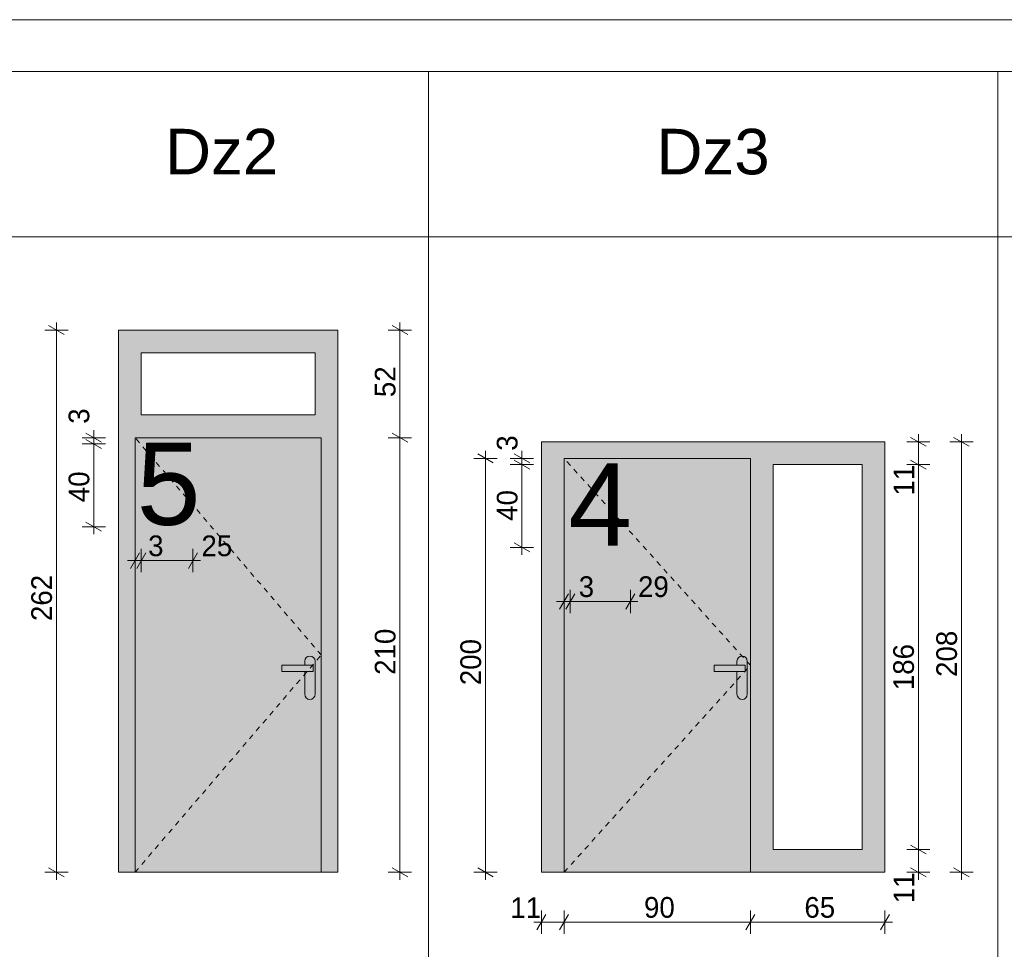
# Model space of a CAD drawing. Extents: x -130919 to -54459, y 5277 to 20371.
# Tile 6 of 11: x -98370 to -93613, y 15878 to 20371. Entities that reach past the tile are written whole.
import ezdxf

# ---------------------------------------------------------------- set-up
doc = ezdxf.new("R2010")
doc.units = 0
doc.header["$MEASUREMENT"] = 0
doc.linetypes.add('Hidden Line', pattern=[50, 25, -25])
for name, color, linetype, lineweight in [('Arch drzwi_Nr_Pióra__21', 7, 'Continuous', 13), ('Arch kolorystyka_Nr_Pióra__41', 7, 'Continuous', 9), ('Arch okna_Nr_Pióra__21', 7, 'Continuous', 13), ('Arch opisy okien_Nr_Pióra__1', 7, 'Continuous', 25), ('Arch opisy okien_Nr_Pióra__18', 9, 'Continuous', 15), ('Arch opisy_Nr_Pióra__21', 7, 'Continuous', 13), ('ARCH TABELA_Nr_Pióra__21', 7, 'Continuous', 13), ('Arch wymiary_Nr_Pióra__5', 7, 'Continuous', 13), ('Arch ściany zewnętrzne_Nr_Pióra__21', 7, 'Continuous', 13)]:
    doc.layers.add(name, color=color, linetype=linetype, lineweight=lineweight)
doc.layers.add('Arch kolorystyka_Nr_Pióra__2', color=7, linetype='Continuous', lineweight=13, true_color=0x7f7f7f)
doc.layers.add('Arch wymiary', color=7, linetype='Continuous')
doc.styles.add('GENERATED_STYLE_1', font='txt')
doc.styles.add('GENERATED_STYLE_3', font='arial.ttf')
doc.dimstyles.new('GENERATED_STYLE__1', dxfattribs={"dimtxt": 100, "dimasz": 57, "dimexe": 0.18, "dimexo": 0, "dimgap": 0.09, "dimtad": 1, "dimdec": 0, "dimlfac": 0.1, "dimzin": 0, "dimdsep": 46, "dimtxsty": 'GENERATED_STYLE_1', "dimblk": 'ARROWHEAD_2', "dimblk1": 'ARROWHEAD_2', "dimblk2": 'ARROWHEAD_2', "dimcen": 0.09, "dimclrd": 7, "dimclre": 7, "dimclrt": 7, "dimadec": 0, "dimazin": 0, "dimtfac": 1, "dimtdec": 4, "dimtmove": 0, "dimatfit": 3, "dimfxl": 0, "dimtolj": 1, "dimtzin": 0, "dimarcsym": 0})
doc.dimstyles.new('GENERATED_STYLE__2', dxfattribs={"dimtxt": 100, "dimasz": 57, "dimexe": 0.18, "dimexo": 0, "dimgap": 0.09, "dimtad": 1, "dimtih": 1, "dimtoh": 1, "dimdec": 0, "dimlfac": 0.1, "dimzin": 0, "dimdsep": 46, "dimtxsty": 'GENERATED_STYLE_1', "dimblk": 'ARROWHEAD_2', "dimblk1": 'ARROWHEAD_2', "dimblk2": 'ARROWHEAD_2', "dimcen": 0.09, "dimclrd": 7, "dimclre": 7, "dimclrt": 7, "dimadec": 0, "dimazin": 0, "dimtfac": 1, "dimtdec": 4, "dimtmove": 0, "dimatfit": 3, "dimfxl": 0, "dimtolj": 1, "dimtzin": 0, "dimarcsym": 0})
doc.dimstyles.new('GENERATED_STYLE__3', dxfattribs={"dimtxt": 100, "dimasz": 57, "dimexe": 0.18, "dimexo": 0, "dimgap": 0.09, "dimtad": 1, "dimdec": 0, "dimlfac": 0.1, "dimzin": 0, "dimdsep": 46, "dimtxsty": 'GENERATED_STYLE_1', "dimblk": 'ARROWHEAD_2', "dimblk1": 'ARROWHEAD_2', "dimblk2": 'ARROWHEAD_2', "dimcen": 0.09, "dimclrd": 7, "dimclre": 7, "dimclrt": 7, "dimadec": 0, "dimazin": 0, "dimtfac": 1, "dimtdec": 4, "dimtmove": 2, "dimatfit": 3, "dimfxl": 0, "dimtolj": 1, "dimtzin": 0, "dimarcsym": 0})
doc.dimstyles.new('GENERATED_STYLE__4', dxfattribs={"dimtxt": 100, "dimasz": 57, "dimexe": 0.18, "dimexo": 0, "dimgap": 0.09, "dimtad": 1, "dimtih": 1, "dimtoh": 1, "dimdec": 0, "dimlfac": 0.1, "dimzin": 0, "dimdsep": 46, "dimtxsty": 'GENERATED_STYLE_1', "dimblk": 'ARROWHEAD_2', "dimblk1": 'ARROWHEAD_2', "dimblk2": 'ARROWHEAD_2', "dimcen": 0.09, "dimclrd": 7, "dimclre": 7, "dimclrt": 7, "dimadec": 0, "dimazin": 0, "dimtfac": 1, "dimtdec": 4, "dimtmove": 2, "dimatfit": 3, "dimfxl": 0, "dimtolj": 1, "dimtzin": 0, "dimarcsym": 0})

# ---------------------------------------------------------------- blocks, each defined once
blk = doc.blocks.new('*D46')
at = {"layer": 'Arch wymiary_Nr_Pióra__5', "linetype": 'Continuous'}
for p, q in [((-98155.4, 18849), (-98230.4, 18892.3)), ((-98192.9, 18870.6), (-98192.9, 18907.3)), ((-98136.7, 18870.6), (-98249.2, 18870.6)), ((-98192.9, 16250.6), (-98192.9, 18870.6)), ((-98230.4, 16272.3), (-98155.4, 16229)), ((-98136.7, 16250.6), (-98249.2, 16250.6)), ((-98192.9, 16214), (-98192.9, 16250.6))]:
    blk.add_line(p, q, dxfattribs=at)
at = {"layer": 'Arch wymiary_Nr_Pióra__5', "insert": (-98212.9, 17464.6), "char_height": 100, "attachment_point": 7, "rotation": 90, "style": 'GENERATED_STYLE_1'}
blk.add_mtext('{262}', dxfattribs=at)
blk = doc.blocks.new('ARROWHEAD_2')
at = {"color": 0, "linetype": 'Continuous', "lineweight": 0}
for p, q in [((0, 0), (-1, 0)), ((-0.378, -0.655), (0.378, 0.655))]:
    blk.add_line(p, q, dxfattribs=at)
blk = doc.blocks.new('*D47')
at = {"layer": 'Arch wymiary_Nr_Pióra__5', "linetype": 'Continuous'}
for p, q in [((-96570.4, 18372.3), (-96495.4, 18329)), ((-96476.7, 18350.6), (-96589.2, 18350.6)), ((-96532.9, 16250.6), (-96532.9, 18350.6)), ((-96570.4, 16272.3), (-96495.4, 16229)), ((-96476.7, 16250.6), (-96589.2, 16250.6)), ((-96532.9, 16214), (-96532.9, 16250.6))]:
    blk.add_line(p, q, dxfattribs=at)
at = {"layer": 'Arch wymiary_Nr_Pióra__5', "char_height": 100, "attachment_point": 7, "rotation": 90, "style": 'GENERATED_STYLE_1'}
for s, insert in [('{52}', (-96552.9, 18546.6)), ('{210}', (-96552.9, 17204.6))]:
    blk.add_mtext(s, dxfattribs=dict(at, insert=insert))
blk = doc.blocks.new('*D48')
at = {"layer": 'Arch wymiary_Nr_Pióra__5', "linetype": 'Continuous'}
for p, q in [((-96495.4, 18849), (-96570.4, 18892.3)), ((-96532.9, 18870.6), (-96532.9, 18907.3)), ((-96476.7, 18870.6), (-96589.2, 18870.6)), ((-96532.9, 18350.6), (-96532.9, 18870.6)), ((-96570.4, 18372.3), (-96495.4, 18329)), ((-96476.7, 18350.6), (-96589.2, 18350.6))]:
    blk.add_line(p, q, dxfattribs=at)
at = {"layer": 'Arch wymiary_Nr_Pióra__5', "char_height": 100, "attachment_point": 7, "rotation": 90, "style": 'GENERATED_STYLE_1'}
for s, insert in [('{52}', (-96552.9, 18546.6)), ('{210}', (-96552.9, 17204.6))]:
    blk.add_mtext(s, dxfattribs=dict(at, insert=insert))
blk = doc.blocks.new('*D54')
at = {"layer": 'Arch wymiary_Nr_Pióra__5', "linetype": 'Continuous'}
for p, q in [((-97956.2, 18320.6), (-98068.7, 18320.6)), ((-97975, 18299), (-98050, 18342.3)), ((-98012.5, 17920.6), (-98012.5, 18320.6)), ((-98050, 17942.3), (-97975, 17899)), ((-97956.2, 17920.6), (-98068.7, 17920.6)), ((-98012.5, 17884), (-98012.5, 17920.6))]:
    blk.add_line(p, q, dxfattribs=at)
at = {"layer": 'Arch wymiary_Nr_Pióra__5', "char_height": 100, "attachment_point": 7, "rotation": 90, "style": 'GENERATED_STYLE_1'}
for s, insert in [('{3}', (-98032.5, 18417.8)), ('{40}', (-98032.5, 18039.1))]:
    blk.add_mtext(s, dxfattribs=dict(at, insert=insert))
blk = doc.blocks.new('*D55')
at = {"layer": 'Arch wymiary_Nr_Pióra__5', "linetype": 'Continuous'}
for p, q in [((-98050, 18372.3), (-97975, 18329)), ((-98012.5, 18350.6), (-98012.5, 18387.3)), ((-97956.2, 18350.6), (-98068.7, 18350.6)), ((-97956.2, 18320.6), (-98068.7, 18320.6)), ((-97975, 18299), (-98050, 18342.3)), ((-98012.5, 18320.6), (-98012.5, 18350.6))]:
    blk.add_line(p, q, dxfattribs=at)
at = {"layer": 'Arch wymiary_Nr_Pióra__5', "char_height": 100, "attachment_point": 7, "rotation": 90, "style": 'GENERATED_STYLE_1'}
for s, insert in [('{3}', (-98032.5, 18417.8)), ('{40}', (-98032.5, 18039.1))]:
    blk.add_mtext(s, dxfattribs=dict(at, insert=insert))
blk = doc.blocks.new('*D56')
at = {"layer": 'Arch wymiary_Nr_Pióra__5', "linetype": 'Continuous'}
for p, q in [((-97791.3, 17794.2), (-97834.6, 17719.2)), ((-97812.9, 17700.5), (-97812.9, 17813)), ((-97761.3, 17794.2), (-97804.6, 17719.2)), ((-97782.9, 17700.5), (-97782.9, 17813)), ((-97849.6, 17756.7), (-97812.9, 17756.7)), ((-97812.9, 17756.7), (-97782.9, 17756.7))]:
    blk.add_line(p, q, dxfattribs=at)
at = {"layer": 'Arch wymiary_Nr_Pióra__5', "char_height": 100, "attachment_point": 7, "style": 'GENERATED_STYLE_1'}
for s, insert in [('{3}', (-97749.5, 17776.7)), ('{25}', (-97491.9, 17776.7))]:
    blk.add_mtext(s, dxfattribs=dict(at, insert=insert))
blk = doc.blocks.new('*D57')
at = {"layer": 'Arch wymiary_Nr_Pióra__5', "linetype": 'Continuous'}
for p, q in [((-97761.3, 17794.2), (-97804.6, 17719.2)), ((-97782.9, 17700.5), (-97782.9, 17813)), ((-97554.6, 17719.2), (-97511.3, 17794.2)), ((-97532.9, 17700.5), (-97532.9, 17813)), ((-97782.9, 17756.7), (-97532.9, 17756.7)), ((-97532.9, 17756.7), (-97496.2, 17756.7))]:
    blk.add_line(p, q, dxfattribs=at)
at = {"layer": 'Arch wymiary_Nr_Pióra__5', "char_height": 100, "attachment_point": 7, "style": 'GENERATED_STYLE_1'}
for s, insert in [('{3}', (-97749.5, 17776.7)), ('{25}', (-97491.9, 17776.7))]:
    blk.add_mtext(s, dxfattribs=dict(at, insert=insert))
blk = doc.blocks.new('*D64')
at = {"layer": 'Arch wymiary_Nr_Pióra__5', "linetype": 'Continuous'}
for p, q in [((-93819.8, 18330.6), (-93819.8, 18367.3)), ((-93763.5, 18330.6), (-93876, 18330.6)), ((-93782.3, 18309), (-93857.3, 18352.3)), ((-93819.8, 16250.6), (-93819.8, 18330.6)), ((-93857.3, 16272.3), (-93782.3, 16229)), ((-93763.5, 16250.6), (-93876, 16250.6)), ((-93819.8, 16214), (-93819.8, 16250.6))]:
    blk.add_line(p, q, dxfattribs=at)
at = {"layer": 'Arch wymiary_Nr_Pióra__5', "insert": (-93839.8, 17194.6), "char_height": 100, "attachment_point": 7, "rotation": 90, "style": 'GENERATED_STYLE_1'}
blk.add_mtext('{208}', dxfattribs=at)
blk = doc.blocks.new('*D65')
at = {"layer": 'Arch wymiary_Nr_Pióra__5', "linetype": 'Continuous'}
for p, q in [((-96082.1, 18229), (-96157.1, 18272.3)), ((-96119.6, 18250.6), (-96119.6, 18287.3)), ((-96063.3, 18250.6), (-96175.8, 18250.6)), ((-96119.6, 16250.6), (-96119.6, 18250.6)), ((-96157.1, 16272.3), (-96082.1, 16229)), ((-96063.3, 16250.6), (-96175.8, 16250.6)), ((-96119.6, 16214), (-96119.6, 16250.6))]:
    blk.add_line(p, q, dxfattribs=at)
at = {"layer": 'Arch wymiary_Nr_Pióra__5', "insert": (-96139.6, 17154.6), "char_height": 100, "attachment_point": 7, "rotation": 90, "style": 'GENERATED_STYLE_1'}
blk.add_mtext('{200}', dxfattribs=at)
blk = doc.blocks.new('*D66')
at = {"layer": 'Arch wymiary_Nr_Pióra__5', "linetype": 'Continuous'}
for p, q in [((-95905.9, 18199), (-95980.9, 18242.3)), ((-95887.2, 18220.6), (-95999.7, 18220.6)), ((-95943.4, 17820.6), (-95943.4, 18220.6)), ((-95980.9, 17842.3), (-95905.9, 17799)), ((-95887.2, 17820.6), (-95999.7, 17820.6)), ((-95943.4, 17784), (-95943.4, 17820.6))]:
    blk.add_line(p, q, dxfattribs=at)
at = {"layer": 'Arch wymiary_Nr_Pióra__5', "char_height": 100, "attachment_point": 7, "rotation": 90, "style": 'GENERATED_STYLE_1'}
for s, insert in [('{3}', (-95963.4, 18287.6)), ('{40}', (-95963.4, 17948.9))]:
    blk.add_mtext(s, dxfattribs=dict(at, insert=insert))
blk = doc.blocks.new('*D67')
at = {"layer": 'Arch wymiary_Nr_Pióra__5', "linetype": 'Continuous'}
for p, q in [((-95980.9, 18272.3), (-95905.9, 18229)), ((-95943.4, 18250.6), (-95943.4, 18287.3)), ((-95887.2, 18250.6), (-95999.7, 18250.6)), ((-95905.9, 18199), (-95980.9, 18242.3)), ((-95943.4, 18220.6), (-95943.4, 18250.6)), ((-95887.2, 18220.6), (-95999.7, 18220.6))]:
    blk.add_line(p, q, dxfattribs=at)
at = {"layer": 'Arch wymiary_Nr_Pióra__5', "char_height": 100, "attachment_point": 7, "rotation": 90, "style": 'GENERATED_STYLE_1'}
for s, insert in [('{3}', (-95963.4, 18287.6)), ('{40}', (-95963.4, 17948.9))]:
    blk.add_mtext(s, dxfattribs=dict(at, insert=insert))
blk = doc.blocks.new('*D68')
at = {"layer": 'Arch wymiary_Nr_Pióra__5', "linetype": 'Continuous'}
for p, q in [((-95739.5, 17503.1), (-95739.5, 17615.6)), ((-95709.5, 17503.1), (-95709.5, 17615.6)), ((-95776.2, 17559.3), (-95739.5, 17559.3)), ((-95717.8, 17596.8), (-95761.1, 17521.8)), ((-95739.5, 17559.3), (-95709.5, 17559.3)), ((-95687.8, 17596.8), (-95731.1, 17521.8))]:
    blk.add_line(p, q, dxfattribs=at)
at = {"layer": 'Arch wymiary_Nr_Pióra__5', "char_height": 100, "attachment_point": 7, "style": 'GENERATED_STYLE_1'}
for s, insert in [('{3}', (-95669.1, 17579.3)), ('{29}', (-95382.4, 17579.3))]:
    blk.add_mtext(s, dxfattribs=dict(at, insert=insert))
blk = doc.blocks.new('*D69')
at = {"layer": 'Arch wymiary_Nr_Pióra__5', "linetype": 'Continuous'}
for p, q in [((-95709.5, 17503.1), (-95709.5, 17615.6)), ((-95419.5, 17503.1), (-95419.5, 17615.6)), ((-95687.8, 17596.8), (-95731.1, 17521.8)), ((-95709.5, 17559.3), (-95419.5, 17559.3)), ((-95441.1, 17521.8), (-95397.8, 17596.8)), ((-95419.5, 17559.3), (-95382.8, 17559.3))]:
    blk.add_line(p, q, dxfattribs=at)
at = {"layer": 'Arch wymiary_Nr_Pióra__5', "char_height": 100, "attachment_point": 7, "style": 'GENERATED_STYLE_1'}
for s, insert in [('{3}', (-95669.1, 17579.3)), ('{29}', (-95382.4, 17579.3))]:
    blk.add_mtext(s, dxfattribs=dict(at, insert=insert))
blk = doc.blocks.new('*D70')
at = {"layer": 'Arch wymiary_Nr_Pióra__5', "linetype": 'Continuous'}
for p, q in [((-94065.4, 16382.3), (-93990.4, 16339)), ((-93971.6, 16360.6), (-94084.1, 16360.6)), ((-94027.9, 16250.6), (-94027.9, 16360.6)), ((-94065.4, 16272.3), (-93990.4, 16229)), ((-93971.6, 16250.6), (-94084.1, 16250.6)), ((-94027.9, 16214), (-94027.9, 16250.6))]:
    blk.add_line(p, q, dxfattribs=at)
at = {"layer": 'Arch wymiary_Nr_Pióra__5', "char_height": 100, "attachment_point": 7, "rotation": 90, "style": 'GENERATED_STYLE_1'}
for s, insert in [('{11}', (-94047.9, 18071)), ('{186}', (-94047.9, 17130.6)), ('{11}', (-94047.9, 16101))]:
    blk.add_mtext(s, dxfattribs=dict(at, insert=insert))
blk = doc.blocks.new('*D71')
at = {"layer": 'Arch wymiary_Nr_Pióra__5', "linetype": 'Continuous'}
for p, q in [((-94065.4, 18242.3), (-93990.4, 18199)), ((-93971.6, 18220.6), (-94084.1, 18220.6)), ((-94027.9, 16360.6), (-94027.9, 18220.6)), ((-94065.4, 16382.3), (-93990.4, 16339)), ((-93971.6, 16360.6), (-94084.1, 16360.6))]:
    blk.add_line(p, q, dxfattribs=at)
at = {"layer": 'Arch wymiary_Nr_Pióra__5', "char_height": 100, "attachment_point": 7, "rotation": 90, "style": 'GENERATED_STYLE_1'}
for s, insert in [('{11}', (-94047.9, 18071)), ('{186}', (-94047.9, 17130.6)), ('{11}', (-94047.9, 16101))]:
    blk.add_mtext(s, dxfattribs=dict(at, insert=insert))
blk = doc.blocks.new('*D72')
at = {"layer": 'Arch wymiary_Nr_Pióra__5', "linetype": 'Continuous'}
for p, q in [((-94027.9, 18330.6), (-94027.9, 18367.3)), ((-93971.6, 18330.6), (-94084.1, 18330.6)), ((-93990.4, 18309), (-94065.4, 18352.3)), ((-94027.9, 18220.6), (-94027.9, 18330.6)), ((-94065.4, 18242.3), (-93990.4, 18199)), ((-93971.6, 18220.6), (-94084.1, 18220.6))]:
    blk.add_line(p, q, dxfattribs=at)
at = {"layer": 'Arch wymiary_Nr_Pióra__5', "char_height": 100, "attachment_point": 7, "rotation": 90, "style": 'GENERATED_STYLE_1'}
for s, insert in [('{11}', (-94047.9, 18071)), ('{186}', (-94047.9, 17130.6)), ('{11}', (-94047.9, 16101))]:
    blk.add_mtext(s, dxfattribs=dict(at, insert=insert))
blk = doc.blocks.new('*D73')
at = {"layer": 'Arch wymiary_Nr_Pióra__5', "linetype": 'Continuous'}
for p, q in [((-95827.8, 16047), (-95871.1, 15972)), ((-95849.5, 15953.2), (-95849.5, 16065.7)), ((-95717.8, 16047), (-95761.1, 15972)), ((-95739.5, 15953.2), (-95739.5, 16065.7)), ((-95886.2, 16009.5), (-95849.5, 16009.5)), ((-95849.5, 16009.5), (-95739.5, 16009.5))]:
    blk.add_line(p, q, dxfattribs=at)
at = {"layer": 'Arch wymiary_Nr_Pióra__5', "char_height": 100, "attachment_point": 7, "style": 'GENERATED_STYLE_1'}
for s, insert in [('{11}', (-95999.2, 16029.5)), ('{90}', (-95353.5, 16029.5)), ('{65}', (-94578.5, 16029.5))]:
    blk.add_mtext(s, dxfattribs=dict(at, insert=insert))
blk = doc.blocks.new('*D74')
at = {"layer": 'Arch wymiary_Nr_Pióra__5', "linetype": 'Continuous'}
for p, q in [((-95717.8, 16047), (-95761.1, 15972)), ((-95739.5, 15953.2), (-95739.5, 16065.7)), ((-94817.8, 16047), (-94861.1, 15972)), ((-94839.5, 15953.2), (-94839.5, 16065.7)), ((-95739.5, 16009.5), (-94839.5, 16009.5))]:
    blk.add_line(p, q, dxfattribs=at)
at = {"layer": 'Arch wymiary_Nr_Pióra__5', "char_height": 100, "attachment_point": 7, "style": 'GENERATED_STYLE_1'}
for s, insert in [('{11}', (-95999.2, 16029.5)), ('{90}', (-95353.5, 16029.5)), ('{65}', (-94578.5, 16029.5))]:
    blk.add_mtext(s, dxfattribs=dict(at, insert=insert))
blk = doc.blocks.new('*D75')
at = {"layer": 'Arch wymiary_Nr_Pióra__5', "linetype": 'Continuous'}
for p, q in [((-94817.8, 16047), (-94861.1, 15972)), ((-94839.5, 15953.2), (-94839.5, 16065.7)), ((-94211.1, 15972), (-94167.8, 16047)), ((-94189.5, 15953.2), (-94189.5, 16065.7)), ((-94839.5, 16009.5), (-94189.5, 16009.5)), ((-94189.5, 16009.5), (-94152.8, 16009.5))]:
    blk.add_line(p, q, dxfattribs=at)
at = {"layer": 'Arch wymiary_Nr_Pióra__5', "char_height": 100, "attachment_point": 7, "style": 'GENERATED_STYLE_1'}
for s, insert in [('{11}', (-95999.2, 16029.5)), ('{90}', (-95353.5, 16029.5)), ('{65}', (-94578.5, 16029.5))]:
    blk.add_mtext(s, dxfattribs=dict(at, insert=insert))

msp = doc.modelspace()

# ---------------------------------------------------------------- hatches: boundary and pattern name
at = {"layer": 'Arch kolorystyka_Nr_Pióra__2', "linetype": 'Continuous'}
h = msp.add_hatch(color=256, dxfattribs=at)
h.paths.add_polyline_path([(-96912.9, 16250.6), (-97812.9, 16250.6), (-97812.9, 18350.6), (-96912.9, 18350.6)], flags=0)
h.paths.add_polyline_path([(-97102.9, 17220.6), (-96992.9, 17220.6), (-96992.9, 17207.3), (-96992.9, 17110.6, 1), (-96942.9, 17110.6), (-96942.9, 17265.6), (-96942.9, 17270.6, 1), (-96992.9, 17270.6), (-96992.9, 17250.6), (-97102.9, 17250.6)], flags=0)
h = msp.add_hatch(color=256, dxfattribs=at)
h.paths.add_polyline_path([(-94839.5, 16250.6), (-95739.5, 16250.6), (-95739.5, 18250.6), (-94839.5, 18250.6)], flags=0)
h.paths.add_polyline_path([(-95014.5, 17220.6), (-94904.5, 17220.6), (-94904.5, 17207.3), (-94904.5, 17110.6, 1), (-94854.5, 17110.6), (-94854.5, 17265.6), (-94854.5, 17270.6, 1), (-94904.5, 17270.6), (-94904.5, 17250.6), (-95014.5, 17250.6)], flags=0)
at = {"layer": 'Arch kolorystyka_Nr_Pióra__41', "linetype": 'Continuous'}
h = msp.add_hatch(color=256, dxfattribs=at)
h.paths.add_polyline_path([(-97892.9, 18870.6), (-97892.9, 16250.6), (-97812.9, 16250.6), (-97812.9, 18350.6), (-96912.9, 18350.6), (-96912.9, 16250.6), (-96832.9, 16250.6), (-96832.9, 18870.6)], flags=0)
h.paths.add_polyline_path([(-96942.9, 18460.6), (-97782.9, 18460.6), (-97782.9, 18760.6), (-96942.9, 18760.6)], flags=0)
h = msp.add_hatch(color=256, dxfattribs=at)
h.paths.add_polyline_path([(-94839.5, 18330.6), (-95849.5, 18330.6), (-95849.5, 16250.6), (-95739.5, 16250.6), (-95739.5, 18250.6), (-94839.5, 18250.6), (-94839.5, 16250.6), (-94189.5, 16250.6), (-94189.5, 18330.6)], flags=0)
h.paths.add_polyline_path([(-94299.5, 16360.6), (-94729.5, 16360.6), (-94729.5, 18220.6), (-94299.5, 18220.6)], flags=0)
for points in [[(-97102.9, 17220.6), (-96992.9, 17220.6), (-96992.9, 17207.3), (-96992.9, 17110.6, 1), (-96942.9, 17110.6), (-96942.9, 17265.6), (-96942.9, 17270.6, 1), (-96992.9, 17270.6), (-96992.9, 17250.6), (-97102.9, 17250.6)], [(-95014.5, 17220.6), (-94904.5, 17220.6), (-94904.5, 17207.3), (-94904.5, 17110.6, 1), (-94854.5, 17110.6), (-94854.5, 17265.6), (-94854.5, 17270.6, 1), (-94904.5, 17270.6), (-94904.5, 17250.6), (-95014.5, 17250.6)]]:
    msp.add_hatch(color=256, dxfattribs=at).paths.add_polyline_path(points, flags=0)

# ---------------------------------------------------------------- linework, layer by layer
at = {"layer": 'Arch drzwi_Nr_Pióra__21', "linetype": 'Continuous'}
for p, q in [((-95739.5, 16250.6), (-95739.5, 18250.6)), ((-94839.5, 16250.6), (-94839.5, 18250.6)), ((-94729.5, 16360.6), (-94729.5, 18220.6)), ((-94299.5, 16360.6), (-94299.5, 18220.6))]:
    msp.add_line(p, q, dxfattribs=at)
at = {"layer": 'Arch okna_Nr_Pióra__21', "linetype": 'Continuous'}
for p, q in [((-97782.9, 18760.6), (-96942.9, 18760.6)), ((-97782.9, 18460.6), (-97782.9, 18760.6)), ((-96942.9, 18460.6), (-96942.9, 18760.6)), ((-97782.9, 18460.6), (-96942.9, 18460.6)), ((-97812.9, 18350.6), (-97812.9, 16250.6)), ((-97812.9, 18350.6), (-96912.9, 18350.6)), ((-96912.9, 18350.6), (-96912.9, 16250.6)), ((-94839.5, 18250.6), (-95739.5, 18250.6)), ((-94299.5, 18220.6), (-94729.5, 18220.6)), ((-96992.9, 17250.6), (-96992.9, 17270.6)), ((-96942.9, 17110.6), (-96942.9, 17270.6)), ((-94904.5, 17250.6), (-94904.5, 17270.6)), ((-94854.5, 17110.6), (-94854.5, 17270.6)), ((-97102.9, 17220.6), (-97102.9, 17250.6)), ((-96952.9, 17250.6), (-97102.9, 17250.6)), ((-96952.9, 17250.6), (-96952.9, 17220.6)), ((-94864.5, 17250.6), (-95014.5, 17250.6)), ((-95014.5, 17220.6), (-95014.5, 17250.6)), ((-94864.5, 17250.6), (-94864.5, 17220.6)), ((-96952.9, 17220.6), (-97102.9, 17220.6)), ((-96992.9, 17110.6), (-96992.9, 17220.6)), ((-94864.5, 17220.6), (-95014.5, 17220.6)), ((-94904.5, 17110.6), (-94904.5, 17220.6)), ((-94299.5, 16360.6), (-94729.5, 16360.6)), ((-97892.9, 16250.6), (-96832.9, 16250.6)), ((-94299.5, 16250.6), (-95739.5, 16250.6))]:
    msp.add_line(p, q, dxfattribs=at)
at = {"layer": 'Arch okna_Nr_Pióra__21', "linetype": 'Hidden Line'}
for p, q in [((-96912.9, 17300.6), (-97812.9, 18350.6)), ((-94839.5, 17250.6), (-95739.5, 18250.6)), ((-97812.9, 16250.6), (-96912.9, 17300.6)), ((-95739.5, 16250.6), (-94839.5, 17250.6))]:
    msp.add_line(p, q, dxfattribs=at)
at = {"layer": 'Arch okna_Nr_Pióra__21', "linetype": 'Continuous'}
for centre, start, end in [((-96967.9, 17270.6), 0, 180), ((-94879.5, 17270.6), 0, 180), ((-96967.9, 17110.6), 180, 0), ((-94879.5, 17110.6), 180, 0)]:
    msp.add_arc(centre, 25, start, end, dxfattribs=at)
at = {"layer": 'Arch opisy_Nr_Pióra__21', "linetype": 'Continuous'}
for p, q in [((-101638.9, 20120.6), (-82488.9, 20120.6)), ((-96394.5, 20120.6), (-96394.5, 5770.6)), ((-93644.5, 20120.6), (-93644.5, 5770.6)), ((-101638.9, 19320.6), (-85394.5, 19320.6))]:
    msp.add_line(p, q, dxfattribs=at)
at = {"layer": 'ARCH TABELA_Nr_Pióra__21', "linetype": 'Continuous'}
msp.add_line((-103138.9, 20370.6), (-82238.9, 20370.6), dxfattribs=at)
at = {"layer": 'Arch ściany zewnętrzne_Nr_Pióra__21', "linetype": 'Continuous'}
for p, q in [((-97892.9, 16250.6), (-97892.9, 18870.6)), ((-96832.9, 18870.6), (-97892.9, 18870.6)), ((-96832.9, 18870.6), (-96832.9, 16250.6)), ((-95849.5, 16250.6), (-95849.5, 18330.6)), ((-94189.5, 18330.6), (-95849.5, 18330.6)), ((-94189.5, 16250.6), (-94189.5, 18330.6)), ((-94189.5, 16250.6), (-95849.5, 16250.6))]:
    msp.add_line(p, q, dxfattribs=at)

# ---------------------------------------------------------------- texts
at = {"layer": 'Arch opisy okien_Nr_Pióra__1', "linetype": 'Continuous', "char_height": 220, "attachment_point": 2, "style": 'GENERATED_STYLE_3'}
for s, insert in [('{Dz2}', (-97394.5, 19843.2)), ('{Dz3}', (-95019.5, 19843.2))]:
    msp.add_mtext(s, dxfattribs=dict(at, insert=insert))
at = {"layer": 'Arch opisy okien_Nr_Pióra__18', "linetype": 'Continuous', "char_height": 397.58, "attachment_point": 2, "style": 'GENERATED_STYLE_3'}
for s, insert in [('{5}', (-97650.6, 18327)), ('{4}', (-95565.2, 18226))]:
    msp.add_mtext(s, dxfattribs=dict(at, insert=insert))

# ---------------------------------------------------------------- dimensions: what is measured, and where the dimension line sits
at = {"layer": 'Arch wymiary', "linetype": 'Continuous'}
for base, p1, p2, dimstyle, picture, middle in [((-98192.9, 16250.6), (-97892.9, 16250.6), (-97892.9, 18870.6), 'GENERATED_STYLE__1', '*D46', (-98262.9, 17578.5)), ((-96532.9, 16250.6), (-96912.9, 18350.6), (-96832.9, 18870.6), 'GENERATED_STYLE__1', '*D48', (-96602.9, 18622.5)), ((-96532.9, 16250.6), (-96832.9, 16250.6), (-96912.9, 18350.6), 'GENERATED_STYLE__1', '*D47', (-96602.9, 17318.5)), ((-98012.5, 17920.6), (-97812.9, 17920.6), (-97812.9, 18320.6), 'GENERATED_STYLE__3', '*D54', (-98082.5, 18114.9)), ((-98012.5, 17920.6), (-97812.9, 18320.6), (-97812.9, 18350.6), 'GENERATED_STYLE__3', '*D55', (-98082.5, 18455.8)), ((-93819.8, 16250.6), (-95849.5, 16250.6), (-95849.5, 18330.6), 'GENERATED_STYLE__1', '*D64', (-93889.8, 17308.5)), ((-94027.9, 16250.6), (-94299.5, 18220.6), (-94189.5, 18330.6), 'GENERATED_STYLE__1', '*D72', (-94097.9, 18141.8)), ((-95943.4, 17820.6), (-95739.5, 17820.6), (-95739.5, 18220.6), 'GENERATED_STYLE__3', '*D66', (-96013.4, 18024.8)), ((-95943.4, 17820.6), (-95739.5, 18220.6), (-95739.5, 18250.6), 'GENERATED_STYLE__3', '*D67', (-96013.4, 18325.6)), ((-96119.6, 16250.6), (-95739.5, 16250.6), (-95289.5, 18250.6), 'GENERATED_STYLE__1', '*D65', (-96189.6, 17268.5)), ((-94027.9, 16250.6), (-94299.5, 16360.6), (-94299.5, 18220.6), 'GENERATED_STYLE__1', '*D71', (-94097.9, 17244.5)), ((-94027.9, 16250.6), (-94189.5, 16250.6), (-94299.5, 16360.6), 'GENERATED_STYLE__1', '*D70', (-94097.9, 16171.8))]:
    dim = msp.add_linear_dim(base=base, p1=p1, p2=p2, angle=90, dimstyle=dimstyle, dxfattribs=at)
    dim.commit()
    dim.dimension.update_dxf_attribs({"geometry": picture, "text_midpoint": middle})
for base, p1, p2, dimstyle, picture, middle in [((-97812.9, 17756.7), (-97812.9, 17920.6), (-97782.9, 17920.6), 'GENERATED_STYLE__4', '*D56', (-97711.5, 17826.7)), ((-97812.9, 17756.7), (-97782.9, 17920.6), (-97532.9, 17920.6), 'GENERATED_STYLE__4', '*D57', (-97416, 17826.7)), ((-95739.5, 17559.3), (-95739.5, 17820.6), (-95709.5, 17820.6), 'GENERATED_STYLE__4', '*D68', (-95631.1, 17629.3)), ((-95739.5, 17559.3), (-95709.5, 17820.6), (-95419.5, 17820.6), 'GENERATED_STYLE__4', '*D69', (-95306.5, 17629.3)), ((-95849.5, 16009.5), (-95849.5, 16250.6), (-95739.5, 16250.6), 'GENERATED_STYLE__2', '*D73', (-95928.3, 16079.5)), ((-95849.5, 16009.5), (-95739.5, 16250.6), (-94839.5, 16250.6), 'GENERATED_STYLE__2', '*D74', (-95277.6, 16079.5)), ((-95849.5, 16009.5), (-94839.5, 16250.6), (-94189.5, 16250.6), 'GENERATED_STYLE__2', '*D75', (-94502.6, 16079.5))]:
    dim = msp.add_linear_dim(base=base, p1=p1, p2=p2, dimstyle=dimstyle, dxfattribs=at)
    dim.commit()
    dim.dimension.update_dxf_attribs({"geometry": picture, "text_midpoint": middle})

doc.saveas('drawing.dxf')
